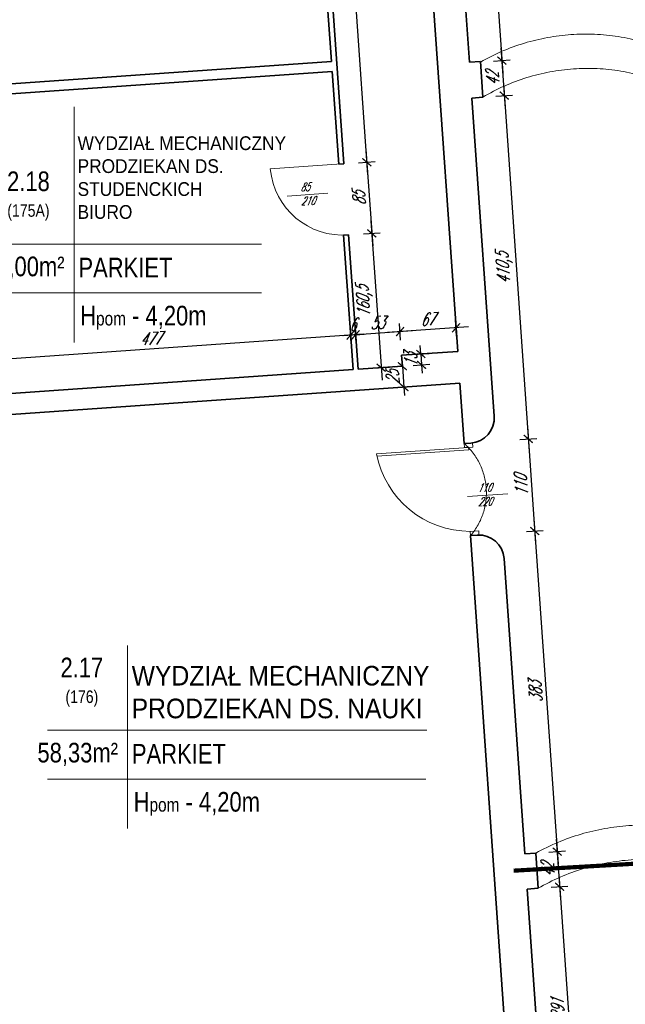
# Model space of a CAD drawing. Header units: millimetres. Extents: x 402 to 79005, y -7782 to 89952.
# Tile 85 of 256: x 22171 to 22892, y 22157 to 23331. Entities that reach past the tile are written whole.
import ezdxf

# ---------------------------------------------------------------- set-up
doc = ezdxf.new("R2010")
doc.units = ezdxf.units.MM
doc.header["$LTSCALE"] = 10
doc.linetypes.add('ACAD_ISO12W100', pattern=[21, 12, -3, 0, -3, 0, -3])
doc.linetypes.add('DASHED', pattern=[19.05, 12.7, -6.35])
doc.layers.get('0').update_dxf_attribs({"lineweight": 0})
doc.layers.get('Defpoints').update_dxf_attribs({"color": 253})
for name, color, linetype, lineweight in [('01 parter - ściany', 253, 'Continuous', 35), ('03_drzwi', 253, 'Continuous', 15), ('04-2_nad', 253, 'DASHED', 5), ('05-01_wymiary', 253, 'Continuous', 5), ('05-03_opis', 253, 'Continuous', 5)]:
    doc.layers.add(name, color=color, linetype=linetype, lineweight=lineweight)
doc.styles.add('ariel', font='ARIAL.TTF', dxfattribs={"width": 0.8})
doc.styles.add('ariel_wym', font='simplex.shx', dxfattribs={"width": 0.65, "oblique": 25})
doc.dimstyles.new('ariel 50', dxfattribs={"dimtxt": 15, "dimasz": 10, "dimexe": 10, "dimexo": 0, "dimgap": 5, "dimtad": 1, "dimdec": 1, "dimrnd": 0.5, "dimtxsty": 'ariel_wym', "dimblk": 'ARCHTICK', "dimcen": 2.5, "dimdle": 15, "dimazin": 0, "dimtfac": 1, "dimtdec": 1, "dimtix": 1, "dimtmove": 0, "dimatfit": 3, "dimldrblk": 'DOT', "dimfxl": 0, "dimarcsym": 0})
doc.dimstyles.new('ariel 50 wnętrze', dxfattribs={"dimtxt": 15, "dimasz": 10, "dimexe": 10, "dimexo": 0, "dimgap": 5, "dimtad": 1, "dimdec": 1, "dimrnd": 0.5, "dimtxsty": 'ariel_wym', "dimblk": 'ARCHTICK', "dimcen": 2.5, "dimdle": 15, "dimazin": 0, "dimtfac": 1, "dimtdec": 1, "dimtix": 1, "dimtmove": 0, "dimatfit": 3, "dimldrblk": 'DOT', "dimfxl": 0, "dimarcsym": 0})

# ---------------------------------------------------------------- blocks, each defined once
blk = doc.blocks.new('_ArchTick')
at = {"color": 0, "linetype": 'ByBlock', "const_width": 0.15}
blk.add_lwpolyline([(-0.5, -0.5), (0.5, 0.5)], dxfattribs=at)
blk = doc.blocks.new('*D1920')
at = {"layer": '05-01_wymiary', "color": 0, "lineweight": -2}
for p, q in [((21840.4, 21107.3), (21530.5, 25538.5)), ((21571.4, 25526.3), (21521.6, 25522.9)), ((21879.2, 21125), (21829.3, 21121.5))]:
    blk.add_line(p, q, dxfattribs=at)
at = {"layer": 'Defpoints', "color": 0}
for p in [(21854.5, 25546.1), (21531.5, 25523.5), (22246.2, 21150.7)]:
    blk.add_point(p, dxfattribs=at)
at = {"layer": '05-01_wymiary', "color": 0, "lineweight": -2, "xscale": 10, "yscale": 10, "zscale": 10}
for p, rotation in [((21531.5, 25523.5), 94.00000000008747), ((21839.3, 21122.2), 274.0000000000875)]:
    blk.add_blockref('_ArchTick', p, dxfattribs=dict(at, rotation=rotation))
at = {"layer": '05-01_wymiary', "color": 0, "insert": (21673, 23322), "char_height": 15, "attachment_point": 5, "rotation": 94, "style": 'ariel_wym'}
blk.add_mtext('4412', dxfattribs=at)
blk = doc.blocks.new('_Dot')
at = {"color": 0, "linetype": 'ByBlock', "lineweight": -2}
blk.add_line((-0.5, 0), (-1, 0), dxfattribs=at)
at = {"color": 0, "linetype": 'ByBlock', "const_width": 0.5}
blk.add_lwpolyline([(-0.25, 0, 1), (0.25, 0, 1)], format="xyb", close=True, dxfattribs=at)
blk = doc.blocks.new('*D1955')
at = {"layer": '05-01_wymiary', "color": 0, "lineweight": -2}
for p, q in [((22920.4, 23280), (22852.6, 24249.6)), ((22863.6, 24235.3), (22843.7, 24233.9)), ((22929.3, 23295.6), (22909.4, 23294.2))]:
    blk.add_line(p, q, dxfattribs=at)
at = {"layer": 'Defpoints', "color": 0}
for p in [(22853.6, 24234.6), (22873.4, 24236), (22939.1, 23296.3)]:
    blk.add_point(p, dxfattribs=at)
at = {"layer": '05-01_wymiary', "color": 0, "lineweight": -2, "xscale": 10, "yscale": 10, "zscale": 10}
for p, rotation in [((22853.6, 24234.6), 94.00000000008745), ((22919.3, 23294.9), 274.0000000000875)]:
    blk.add_blockref('_ArchTick', p, dxfattribs=dict(at, rotation=rotation))
at = {"layer": '05-01_wymiary', "color": 0, "insert": (22874, 23763.9), "char_height": 15, "attachment_point": 5, "rotation": 94, "style": 'ariel_wym'}
blk.add_mtext('942', dxfattribs=at)
blk = doc.blocks.new('*D1984')
at = {"layer": '05-01_wymiary', "color": 0, "lineweight": -2}
for p, q in [((22715.9, 23701.7), (22746.3, 23267)), ((22707, 23686.1), (22726.9, 23687.5)), ((22735.3, 23281.2), (22755.2, 23282.6))]:
    blk.add_line(p, q, dxfattribs=at)
at = {"layer": 'Defpoints', "color": 0}
for p in [(22640.5, 23681.4), (22719.7, 23280.2), (22745.2, 23281.9)]:
    blk.add_point(p, dxfattribs=at)
at = {"layer": '05-01_wymiary', "color": 0, "lineweight": -2, "xscale": 10, "yscale": 10, "zscale": 10}
for p, rotation in [((22716.9, 23686.8), 94.0000000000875), ((22745.2, 23281.9), 274.0000000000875)]:
    blk.add_blockref('_ArchTick', p, dxfattribs=dict(at, rotation=rotation))
at = {"layer": '05-01_wymiary', "color": 0, "insert": (22718.6, 23483.5), "char_height": 15, "attachment_point": 5, "rotation": 94, "style": 'ariel_wym'}
blk.add_mtext('406', dxfattribs=at)
blk = doc.blocks.new('*D1985')
at = {"layer": '05-01_wymiary', "color": 0, "lineweight": -2}
for p, q in [((22744.2, 23296.9), (22749.2, 23225.1)), ((22735.3, 23281.2), (22755.2, 23282.6)), ((22738.2, 23239.4), (22758.1, 23240.8))]:
    blk.add_line(p, q, dxfattribs=at)
at = {"layer": 'Defpoints', "color": 0}
for p in [(22719.7, 23280.2), (22722.7, 23238.3), (22748.2, 23240.1)]:
    blk.add_point(p, dxfattribs=at)
at = {"layer": '05-01_wymiary', "color": 0, "lineweight": -2, "xscale": 10, "yscale": 10, "zscale": 10}
for p, rotation in [((22745.2, 23281.9), 94.00000000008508), ((22748.2, 23240.1), 274.000000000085)]:
    blk.add_blockref('_ArchTick', p, dxfattribs=dict(at, rotation=rotation))
at = {"layer": '05-01_wymiary', "color": 0, "insert": (22734.2, 23260.2), "char_height": 15, "attachment_point": 5, "rotation": 94, "style": 'ariel_wym'}
blk.add_mtext('42', dxfattribs=at)
blk = doc.blocks.new('*D1986')
at = {"layer": '05-01_wymiary', "color": 0, "lineweight": -2}
for p, q in [((22747.1, 23255.1), (22777.8, 22815.9)), ((22738.2, 23239.4), (22758.1, 23240.8)), ((22766.8, 22830.2), (22786.8, 22831.6))]:
    blk.add_line(p, q, dxfattribs=at)
at = {"layer": 'Defpoints', "color": 0}
for p in [(22722.7, 23238.3), (22776.8, 22830.9), (22700.3, 22825.5)]:
    blk.add_point(p, dxfattribs=at)
at = {"layer": '05-01_wymiary', "color": 0, "lineweight": -2, "xscale": 10, "yscale": 10, "zscale": 10}
for p, rotation in [((22748.2, 23240.1), 94.00000000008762), ((22776.8, 22830.9), 274.0000000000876)]:
    blk.add_blockref('_ArchTick', p, dxfattribs=dict(at, rotation=rotation))
at = {"layer": '05-01_wymiary', "color": 0, "insert": (22748.6, 23034.5), "char_height": 15, "attachment_point": 5, "rotation": 94, "style": 'ariel_wym'}
blk.add_mtext('410,5', dxfattribs=at)
blk = doc.blocks.new('*D1987')
at = {"layer": '05-01_wymiary', "color": 0, "lineweight": -2}
for p, q in [((22775.7, 22845.8), (22785.5, 22706.2)), ((22766.8, 22830.2), (22786.8, 22831.6)), ((22774.5, 22720.4), (22794.4, 22721.8))]:
    blk.add_line(p, q, dxfattribs=at)
at = {"layer": 'Defpoints', "color": 0}
for p in [(22700.3, 22825.5), (22784.5, 22721.1), (22708, 22715.8)]:
    blk.add_point(p, dxfattribs=at)
at = {"layer": '05-01_wymiary', "color": 0, "lineweight": -2, "xscale": 10, "yscale": 10, "zscale": 10}
for p, rotation in [((22776.8, 22830.9), 94.00000000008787), ((22784.5, 22721.1), 274.0000000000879)]:
    blk.add_blockref('_ArchTick', p, dxfattribs=dict(at, rotation=rotation))
at = {"layer": '05-01_wymiary', "color": 0, "insert": (22768.1, 22775.1), "char_height": 15, "attachment_point": 5, "rotation": 94, "style": 'ariel_wym'}
blk.add_mtext('110', dxfattribs=at)
blk = doc.blocks.new('*D1988')
at = {"layer": '05-01_wymiary', "color": 0, "lineweight": -2}
for p, q in [((22783.4, 22736.1), (22812.2, 22324.1)), ((22774.5, 22720.4), (22794.4, 22721.8)), ((22801.2, 22338.4), (22821.1, 22339.8))]:
    blk.add_line(p, q, dxfattribs=at)
at = {"layer": 'Defpoints', "color": 0}
for p in [(22708, 22715.8), (22785.6, 22337.3), (22811.2, 22339.1)]:
    blk.add_point(p, dxfattribs=at)
at = {"layer": '05-01_wymiary', "color": 0, "lineweight": -2, "xscale": 10, "yscale": 10, "zscale": 10}
for p, rotation in [((22784.5, 22721.1), 94.00000000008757), ((22811.2, 22339.1), 274.0000000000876)]:
    blk.add_blockref('_ArchTick', p, dxfattribs=dict(at, rotation=rotation))
at = {"layer": '05-01_wymiary', "color": 0, "insert": (22785.3, 22529.2), "char_height": 15, "attachment_point": 5, "rotation": 94, "style": 'ariel_wym'}
blk.add_mtext('383', dxfattribs=at)
blk = doc.blocks.new('*D1989')
at = {"layer": '05-01_wymiary', "color": 0, "lineweight": -2}
for p, q in [((22810.1, 22354), (22815.1, 22282.2)), ((22801.2, 22338.4), (22821.1, 22339.8)), ((22804.1, 22296.5), (22824.1, 22297.9))]:
    blk.add_line(p, q, dxfattribs=at)
at = {"layer": 'Defpoints', "color": 0}
for p in [(22785.6, 22337.3), (22788.5, 22295.4), (22814.1, 22297.2)]:
    blk.add_point(p, dxfattribs=at)
at = {"layer": '05-01_wymiary', "color": 0, "lineweight": -2, "xscale": 10, "yscale": 10, "zscale": 10}
for p, rotation in [((22811.2, 22339.1), 94.00000000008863), ((22814.1, 22297.2), 274.0000000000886)]:
    blk.add_blockref('_ArchTick', p, dxfattribs=dict(at, rotation=rotation))
at = {"layer": '05-01_wymiary', "color": 0, "insert": (22800.2, 22317.2), "char_height": 15, "attachment_point": 5, "rotation": 94, "style": 'ariel_wym'}
blk.add_mtext('42', dxfattribs=at)
blk = doc.blocks.new('*D1990')
at = {"layer": '05-01_wymiary', "color": 0, "lineweight": -2}
for p, q in [((22813.1, 22312.1), (22835.4, 21991.9)), ((22804.1, 22296.5), (22824.1, 22297.9)), ((22824.4, 22006.1), (22844.4, 22007.5))]:
    blk.add_line(p, q, dxfattribs=at)
at = {"layer": 'Defpoints', "color": 0}
for p in [(22788.5, 22295.4), (22795.9, 22004.2), (22834.4, 22006.8)]:
    blk.add_point(p, dxfattribs=at)
at = {"layer": '05-01_wymiary', "color": 0, "lineweight": -2, "xscale": 10, "yscale": 10, "zscale": 10}
for p, rotation in [((22814.1, 22297.2), 94.00000000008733), ((22834.4, 22006.8), 274.0000000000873)]:
    blk.add_blockref('_ArchTick', p, dxfattribs=dict(at, rotation=rotation))
at = {"layer": '05-01_wymiary', "color": 0, "insert": (22811.8, 22151.1), "char_height": 15, "attachment_point": 5, "rotation": 94, "style": 'ariel_wym'}
blk.add_mtext('291', dxfattribs=at)
blk = doc.blocks.new('*D2014')
at = {"layer": '05-01_wymiary', "color": 0, "lineweight": -2}
for p, q in [((22555.2, 23576.1), (22585.3, 23145.8)), ((22546.3, 23560.4), (22566.3, 23561.8)), ((22574.3, 23160), (22594.3, 23161.4))]:
    blk.add_line(p, q, dxfattribs=at)
at = {"layer": 'Defpoints', "color": 0}
for p in [(22528.7, 23559.2), (22556.7, 23158.8), (22584.3, 23160.7)]:
    blk.add_point(p, dxfattribs=at)
at = {"layer": '05-01_wymiary', "color": 0, "lineweight": -2, "xscale": 10, "yscale": 10, "zscale": 10}
for p, rotation in [((22556.3, 23561.1), 94.00000000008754), ((22584.3, 23160.7), 274.0000000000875)]:
    blk.add_blockref('_ArchTick', p, dxfattribs=dict(at, rotation=rotation))
at = {"layer": '05-01_wymiary', "color": 0, "insert": (22556.4, 23359.9), "char_height": 15, "attachment_point": 5, "rotation": 94, "style": 'ariel_wym'}
blk.add_mtext('401,5', dxfattribs=at)
blk = doc.blocks.new('*D2015')
at = {"layer": '05-01_wymiary', "color": 0, "lineweight": -2}
for p, q in [((22583.2, 23175.7), (22591.3, 23061)), ((22574.3, 23160), (22594.3, 23161.4)), ((22580.2, 23075.2), (22600.2, 23076.6))]:
    blk.add_line(p, q, dxfattribs=at)
at = {"layer": 'Defpoints', "color": 0}
for p in [(22556.7, 23158.8), (22562.7, 23074), (22590.2, 23075.9)]:
    blk.add_point(p, dxfattribs=at)
at = {"layer": '05-01_wymiary', "color": 0, "lineweight": -2, "xscale": 10, "yscale": 10, "zscale": 10}
for p, rotation in [((22584.3, 23160.7), 94.00000000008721), ((22590.2, 23075.9), 274.0000000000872)]:
    blk.add_blockref('_ArchTick', p, dxfattribs=dict(at, rotation=rotation))
at = {"layer": '05-01_wymiary', "color": 0, "insert": (22574.8, 23117.5), "char_height": 15, "attachment_point": 5, "rotation": 94, "style": 'ariel_wym'}
blk.add_mtext('85', dxfattribs=at)
blk = doc.blocks.new('*D2016')
at = {"layer": '05-01_wymiary', "color": 0, "lineweight": -2}
for p, q in [((22589.2, 23090.9), (22602.5, 22900.9)), ((22580.2, 23075.2), (22600.2, 23076.6)), ((22591.4, 22915.1), (22611.4, 22916.5))]:
    blk.add_line(p, q, dxfattribs=at)
at = {"layer": 'Defpoints', "color": 0}
for p in [(22562.7, 23074), (22573.9, 22913.9), (22601.4, 22915.8)]:
    blk.add_point(p, dxfattribs=at)
at = {"layer": '05-01_wymiary', "color": 0, "lineweight": -2, "xscale": 10, "yscale": 10, "zscale": 10}
for p, rotation in [((22590.2, 23075.9), 94.00000000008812), ((22601.4, 22915.8), 274.0000000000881)]:
    blk.add_blockref('_ArchTick', p, dxfattribs=dict(at, rotation=rotation))
at = {"layer": '05-01_wymiary', "color": 0, "insert": (22581.9, 22994.9), "char_height": 15, "attachment_point": 5, "rotation": 94, "style": 'ariel_wym'}
blk.add_mtext('160,5', dxfattribs=at)
blk = doc.blocks.new('*D2017')
at = {"layer": '05-01_wymiary', "color": 0, "lineweight": -2}
for p, q in [((22624.6, 22948.8), (22623.2, 22968.7)), ((22691.4, 22953.5), (22690, 22973.4)), ((22705.7, 22964.5), (22608.9, 22957.7))]:
    blk.add_line(p, q, dxfattribs=at)
at = {"layer": 'Defpoints', "color": 0}
for p in [(22623.9, 22958.8), (22692.7, 22935.2), (22625.8, 22930.6)]:
    blk.add_point(p, dxfattribs=at)
at = {"layer": '05-01_wymiary', "color": 0, "lineweight": -2, "xscale": 10, "yscale": 10, "zscale": 10}
for p, rotation in [((22690.7, 22963.4), 3.999999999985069), ((22623.9, 22958.8), 183.9999999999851)]:
    blk.add_blockref('_ArchTick', p, dxfattribs=dict(at, rotation=rotation))
at = {"layer": '05-01_wymiary', "color": 0, "insert": (22656.4, 22973.6), "char_height": 15, "attachment_point": 5, "rotation": 4, "style": 'ariel_wym'}
blk.add_mtext('67', dxfattribs=at)
blk = doc.blocks.new('*D2018')
at = {"layer": '05-01_wymiary', "color": 0, "lineweight": -2}
for p, q in [((22624.6, 22948.8), (22623.2, 22968.7)), ((22638.8, 22959.8), (22556, 22954)), ((22571.7, 22945.1), (22570.3, 22965))]:
    blk.add_line(p, q, dxfattribs=at)
at = {"layer": 'Defpoints', "color": 0}
for p in [(22571, 22955.1), (22625.8, 22930.6), (22573.9, 22913.9)]:
    blk.add_point(p, dxfattribs=at)
at = {"layer": '05-01_wymiary', "color": 0, "lineweight": -2, "xscale": 10, "yscale": 10, "zscale": 10}
for p, rotation in [((22571, 22955.1), 183.9999999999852), ((22623.9, 22958.8), 3.999999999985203)]:
    blk.add_blockref('_ArchTick', p, dxfattribs=dict(at, rotation=rotation))
at = {"layer": '05-01_wymiary', "color": 0, "insert": (22596.6, 22969.4), "char_height": 15, "attachment_point": 5, "rotation": 4, "style": 'ariel_wym'}
blk.add_mtext('53', dxfattribs=at)
blk = doc.blocks.new('*D2019')
at = {"layer": '05-01_wymiary', "color": 0, "lineweight": -2}
for p, q in [((22565.7, 22944.7), (22564.3, 22964.6)), ((22571, 22955.1), (22565, 22954.7)), ((22571.7, 22945.1), (22570.3, 22965)), ((22571, 22955.1), (22581, 22955.8)), ((22565, 22954.7), (22555, 22954))]:
    blk.add_line(p, q, dxfattribs=at)
at = {"layer": 'Defpoints', "color": 0}
for p in [(22565, 22954.7), (22567.9, 22913.5), (22573.9, 22913.9)]:
    blk.add_point(p, dxfattribs=at)
at = {"layer": '05-01_wymiary', "color": 0, "lineweight": -2, "xscale": 10, "yscale": 10, "zscale": 10}
for p, rotation in [((22565, 22954.7), 3.999999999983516), ((22571, 22955.1), 183.9999999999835)]:
    blk.add_blockref('_ArchTick', p, dxfattribs=dict(at, rotation=rotation))
at = {"layer": '05-01_wymiary', "color": 0, "insert": (22567.1, 22967.3), "char_height": 15, "attachment_point": 5, "rotation": 4, "style": 'ariel_wym'}
blk.add_mtext('6', dxfattribs=at)
blk = doc.blocks.new('*D2020')
at = {"layer": '05-01_wymiary', "color": 0, "lineweight": -2}
for p, q in [((22580, 22955.7), (22074.2, 22920.3)), ((22565.7, 22944.7), (22564.3, 22964.6)), ((22089.9, 22911.4), (22088.5, 22931.4))]:
    blk.add_line(p, q, dxfattribs=at)
at = {"layer": 'Defpoints', "color": 0}
for p in [(22089.2, 22921.4), (22567.9, 22913.5), (22092, 22880.2)]:
    blk.add_point(p, dxfattribs=at)
at = {"layer": '05-01_wymiary', "color": 0, "lineweight": -2, "xscale": 10, "yscale": 10, "zscale": 10}
for p, rotation in [((22565, 22954.7), 3.999999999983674), ((22089.2, 22921.4), 183.9999999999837)]:
    blk.add_blockref('_ArchTick', p, dxfattribs=dict(at, rotation=rotation))
at = {"layer": '05-01_wymiary', "color": 0, "insert": (22326.2, 22950.5), "char_height": 15, "attachment_point": 5, "rotation": 4, "style": 'ariel_wym'}
blk.add_mtext('477', dxfattribs=at)
blk = doc.blocks.new('*D2021')
at = {"layer": '05-01_wymiary', "color": 0, "lineweight": -2}
for p, q in [((22638.8, 22931.5), (22658.7, 22932.9)), ((22648.7, 22932.2), (22648, 22942.1)), ((22648.7, 22932.2), (22649.6, 22919.2)), ((22639.7, 22918.5), (22659.6, 22919.9)), ((22649.6, 22919.2), (22650.3, 22909.2))]:
    blk.add_line(p, q, dxfattribs=at)
at = {"layer": 'Defpoints', "color": 0}
for p in [(22625.8, 22930.6), (22626.7, 22917.6), (22649.6, 22919.2)]:
    blk.add_point(p, dxfattribs=at)
at = {"layer": '05-01_wymiary', "color": 0, "lineweight": -2, "xscale": 10, "yscale": 10, "zscale": 10}
for p, rotation in [((22648.7, 22932.2), 274.0000000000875), ((22649.6, 22919.2), 94.0000000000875)]:
    blk.add_blockref('_ArchTick', p, dxfattribs=dict(at, rotation=rotation))
at = {"layer": '05-01_wymiary', "color": 0, "insert": (22636.7, 22924.8), "char_height": 15, "attachment_point": 5, "rotation": 94, "style": 'ariel_wym'}
blk.add_mtext('13', dxfattribs=at)
blk = doc.blocks.new('*D2022')
at = {"layer": '05-01_wymiary', "color": 0, "lineweight": -2}
for p, q in [((22626.7, 22917.6), (22626, 22927.6)), ((22626.7, 22917.6), (22616.8, 22916.6)), ((22626.7, 22917.6), (22628.5, 22892.7)), ((22628.5, 22892.7), (22618.5, 22892)), ((22628.5, 22892.7), (22629.2, 22882.7))]:
    blk.add_line(p, q, dxfattribs=at)
at = {"layer": 'Defpoints', "color": 0}
for p in [(22626.7, 22917.6), (22628.5, 22892.7), (22628.5, 22892.7)]:
    blk.add_point(p, dxfattribs=at)
at = {"layer": '05-01_wymiary', "color": 0, "lineweight": -2, "xscale": 10, "yscale": 10, "zscale": 10}
for p, rotation in [((22626.7, 22917.6), 274.0000000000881), ((22628.5, 22892.7), 94.00000000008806)]:
    blk.add_blockref('_ArchTick', p, dxfattribs=dict(at, rotation=rotation))
at = {"layer": '05-01_wymiary', "color": 0, "insert": (22615.1, 22904.3), "char_height": 15, "attachment_point": 5, "rotation": 94, "style": 'ariel_wym'}
blk.add_mtext('25', dxfattribs=at)

msp = doc.modelspace()

# ---------------------------------------------------------------- linework, layer by layer
at = {"layer": '01 parter - ściany'}
for p, q in [((22692.669, 22935.24), (22640.492, 23681.418)), ((22706.65, 23280.055), (22680.492, 23654.142)), ((22522.761, 23558.761), (22542.188, 23280.948)), ((22528.746, 23559.179), (22556.743, 23158.802)), ((22066.35, 23247.674), (22542.188, 23280.948)), ((22706.65, 23280.055), (22719.743, 23280.971)), ((22719.743, 23280.971), (22722.743, 23238.076)), ((22067.181, 23235.779), (22543.019, 23269.053)), ((22543.019, 23269.053), (22550.758, 23158.384)), ((22722.743, 23238.076), (22709.65, 23237.16)), ((22736.157, 22858.086), (22709.65, 23237.16)), ((22556.743, 23158.802), (22550.758, 23158.384)), ((22556.676, 23073.757), (22567.883, 22913.483)), ((22562.672, 23074.025), (22556.686, 23073.607)), ((22562.672, 23074.025), (22573.869, 22913.901)), ((22625.833, 22930.567), (22692.669, 22935.24)), ((22625.833, 22930.567), (22626.74, 22917.598)), ((22092.045, 22880.209), (22567.883, 22913.483)), ((22573.869, 22913.901), (22626.74, 22917.598)), ((22093.789, 22855.27), (22695.32, 22897.333)), ((22700.343, 22825.508), (22695.32, 22897.333)), ((22708.323, 22826.066), (22700.343, 22825.508)), ((22715.996, 22716.334), (22708.016, 22715.776)), ((22756.823, 22017.801), (22708.016, 22715.776)), ((22772.64, 22336.36), (22748.016, 22688.5)), ((22772.64, 22336.36), (22785.608, 22337.267)), ((22785.608, 22337.267), (22788.538, 22295.369)), ((22788.538, 22295.369), (22775.57, 22294.462)), ((22795.87, 22004.153), (22775.57, 22294.462))]:
    msp.add_line(p, q, dxfattribs=at)
for centre, start, end in [((22706.231, 22855.993), 274, 4), ((22718.089, 22686.407), 4, 94)]:
    msp.add_arc(centre, 30, start, end, dxfattribs=at)
at = {"layer": '03_drzwi'}
for p, q in [((22554.072, 23158.616), (22469.279, 23152.686)), ((22489.397, 23120.335), (22537.756, 23123.717)), ((22710.667, 22821.218), (22710.318, 22826.206)), ((22705.679, 22820.869), (22595.947, 22813.196)), ((22705.889, 22817.876), (22596.157, 22810.203)), ((22700.691, 22820.52), (22700.343, 22825.508)), ((22710.667, 22821.218), (22700.691, 22820.52)), ((22705.679, 22820.869), (22710.667, 22821.218)), ((22705.889, 22817.876), (22705.679, 22820.869)), ((22704.134, 22762.176), (22752.493, 22765.558)), ((22717.643, 22721.461), (22707.667, 22720.764)), ((22707.667, 22720.764), (22708.016, 22715.776)), ((22717.643, 22721.461), (22717.992, 22716.474))]:
    msp.add_line(p, q, dxfattribs=at)
for centre, radius, start, end in [((22555.837, 23160.679), 86.926, 185.275509, 274.509865), ((22707.562, 22834.369), 113.605, 190.741203, 270.053159)]:
    msp.add_arc(centre, radius, start, end, dxfattribs=at)
at = {"layer": '04-2_nad', "ltscale": 2}
for centre, radius, start, end in [((22845.402, 23059.052), 254.349, 68.37453, 119.62547), ((22847.6, 23027.618), 244.934, 67.313272, 120.686728), ((22648.445, 22766.745), 78.4, 319.44987, 48.55013), ((22915.279, 22102.849), 267.892, 69.050339, 118.949661), ((22917.438, 22071.972), 257.917, 68.015061, 119.984939)]:
    msp.add_arc(centre, radius, start, end, dxfattribs=at)
at = {"layer": '05-03_opis'}
for p, q in [((22235.421, 23226.711), (22235.421, 22945.977)), ((22140.163, 23063.242), (22458.923, 23063.242)), ((22139.919, 23004.885), (22458.923, 23004.885)), ((22299.122, 22584.882), (22299.122, 22366.482)), ((22203.864, 22483.747), (22656.003, 22483.747)), ((22203.621, 22425.389), (22654.654, 22425.389))]:
    msp.add_line(p, q, dxfattribs=at)
at = {"layer": '05-03_opis', "linetype": 'ACAD_ISO12W100', "ltscale": 5, "const_width": 5}
msp.add_lwpolyline([(22759.257, 22316.318), (23026.231, 22331.664)], dxfattribs=at)

# ---------------------------------------------------------------- texts
at = {"layer": '03_drzwi', "char_height": 10, "width": 46.17517, "attachment_point": 1, "rotation": 2.255464, "style": 'ariel_wym'}
for s, insert in [('85\\P210', (22504.83, 23135.994)), ('110\\P220', (22715.936, 22777.581))]:
    msp.add_mtext(s, dxfattribs=dict(at, insert=insert))
at = {"layer": '05-03_opis', "style": 'ariel'}
for s, insert, char_height, width, attachment_point in [('\\W0.9;{\\fArial|b0|i0|c238|p34;WYDZIAŁ MECHANICZNY\\PPRODZIEKAN DS. STUDENCKICH \\PBIURO}', (22239.584, 23142.3), 16.39638, 249.6463, 4), ('{\\fArial|b0|i0|c238|p34;2.18\\P\\H0.6404x;(175A)}', (22180.965, 23120.451), 23.4234, 108.9126, 5), ('{\\fArial|b0|i0|c238|p34;17,00m²}', (22176.026, 23034.339), 23.4234, 108.9126, 5), ('{\\fArial|b0|i0|c238|p34;PARKIET}', (22240.611, 23035.172), 23.4234, 322.789, 4), ('{\\fArial|b0|i0|c238|p34; H\\H0.7x;pom\\H1.429x; - 4,20m}', (22235.421, 22975.431), 23.4234, 322.789, 4), ('{\\fArial|b0|i0|c238|p34;2.17\\P\\H0.6404x;(176)}', (22244.666, 22540.955), 23.4234, 108.9126, 5), ('\\W0.9;{\\fArial|b0|i0|c238|p34;WYDZIAŁ MECHANICZNY\\PPRODZIEKAN DS. NAUKI}', (22304.012, 22529.057), 23.4234, 356.6375, 4), ('{\\fArial|b0|i0|c238|p34;58,33m²}', (22239.727, 22454.843), 23.4234, 108.9126, 5), ('{\\fArial|b0|i0|c238|p34;PARKIET}', (22304.313, 22455.677), 23.4234, 322.789, 4), ('{\\fArial|b0|i0|c238|p34; H\\H0.7x;pom\\H1.429x; - 4,20m}', (22299.122, 22395.935), 23.4234, 322.789, 4)]:
    msp.add_mtext(s, dxfattribs=dict(at, insert=insert, char_height=char_height, width=width, attachment_point=attachment_point))

# ---------------------------------------------------------------- dimensions: what is measured, and where the dimension line sits
at = {"layer": '05-01_wymiary'}
for base, p1, p2, angle, dimstyle, picture, middle in [((21531.542, 25523.549), (22246.181, 21150.689), (21854.501, 25546.133), 94, 'ariel 50', '*D1920', (21672.958, 23322.021)), ((22623.861, 22958.768), (22692.669, 22935.24), (22625.833, 22930.567), 4, 'ariel 50 wnętrze', '*D2017', (22656.407, 22973.574)), ((22649.647, 22919.2), (22625.833, 22930.567), (22626.74, 22917.598), 94, 'ariel 50 wnętrze', '*D2021', (22636.724, 22924.812))]:
    dim = msp.add_linear_dim(base=base, p1=p1, p2=p2, angle=angle, dimstyle=dimstyle, dxfattribs=at)
    dim.commit()
    dim.dimension.update_dxf_attribs({"geometry": picture, "text_midpoint": middle})
for base, p1, p2, angle, picture, middle in [((22853.63, 24234.633), (22939.083, 23296.309), (22873.372, 24236.014), 94, '*D1955', (22874.016, 23763.909)), ((22745.239, 23281.939), (22640.492, 23681.418), (22719.67, 23280.151), 94, '*D1984', (22718.615, 23483.479)), ((22584.282, 23160.728), (22528.747, 23559.176), (22556.743, 23158.802), 94, '*D2014', (22556.389, 23359.943)), ((22748.164, 23240.106), (22719.67, 23280.151), (22722.725, 23238.328), 94, '*D1985', (22734.232, 23260.151)), ((22776.782, 22830.853), (22722.725, 23238.328), (22700.343, 22825.508), 94, '*D1986', (22748.578, 23034.508)), ((22590.211, 23075.948), (22556.743, 23158.802), (22562.672, 23074.022), 94, '*D2015', (22574.777, 23117.466)), ((22601.408, 22915.827), (22562.672, 23074.022), (22573.869, 22913.901), 94, '*D2016', (22581.915, 22994.916)), ((22570.99, 22955.071), (22625.833, 22930.567), (22573.869, 22913.901), 4, '*D2018', (22596.553, 22969.389)), ((22565.004, 22954.652), (22573.869, 22913.901), (22567.883, 22913.483), 4, '*D2019', (22567.125, 22967.331)), ((22089.166, 22921.378), (22567.883, 22913.483), (22092.045, 22880.209), 4, '*D2020', (22326.213, 22950.485)), ((22628.483, 22892.659), (22626.74, 22917.598), (22628.483, 22892.659), 94, '*D2022', (22615.142, 22904.257)), ((22784.455, 22721.121), (22700.343, 22825.508), (22708.016, 22715.776), 94, '*D1987', (22768.149, 22775.115)), ((22811.172, 22339.054), (22708.016, 22715.776), (22785.608, 22337.267), 94, '*D1988', (22785.344, 22529.216)), ((22814.101, 22297.157), (22785.608, 22337.267), (22788.538, 22295.369), 94, '*D1989', (22800.167, 22317.233)), ((22834.402, 22006.847), (22788.538, 22295.369), (22795.87, 22004.153), 94, '*D1990', (22811.782, 22151.13))]:
    dim = msp.add_linear_dim(base=base, p1=p1, p2=p2, angle=angle, dimstyle='ariel 50 wnętrze', override={"dimtmove": 1}, dxfattribs=at)
    dim.commit()
    dim.dimension.update_dxf_attribs({"geometry": picture, "text_midpoint": middle})

doc.saveas('drawing.dxf')
